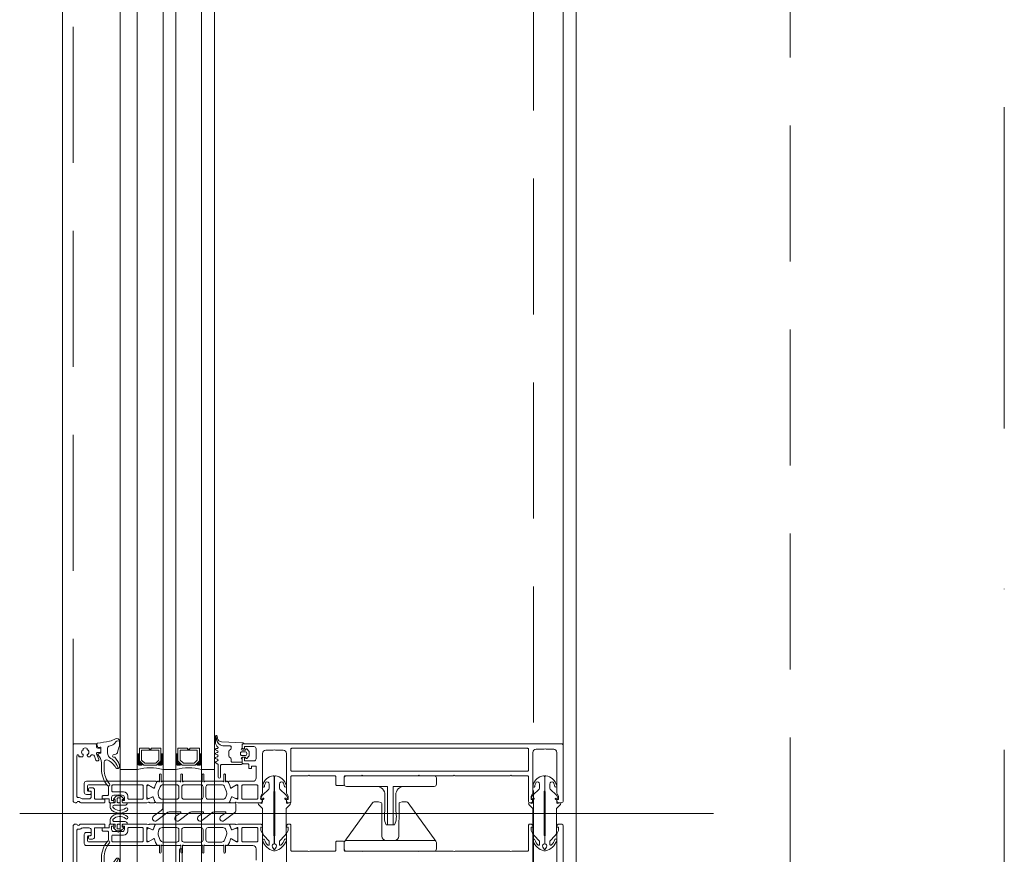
# Model space of a CAD drawing. Header units: millimetres. Extents: x 213386 to 459888, y 74252 to 208052.
# Tile 97 of 256: x 373017 to 373477, y 159938 to 160328. Entities that reach past the tile are written whole.
import ezdxf

# ---------------------------------------------------------------- set-up
doc = ezdxf.new("R2010")
doc.units = ezdxf.units.MM
doc.linetypes.add('CK_Čerchovaná 50', pattern=[6, 3, -1.5, 0, -1.5])
doc.linetypes.add('ČÁRKOVANÁ', pattern=[19.05, 12.7, -6.35])
doc.layers.add('FASÁDA DETAILNÍ', color=255, linetype='Continuous', lineweight=0)
doc.layers.add('TENKA', color=255, linetype='Continuous', lineweight=0)

# ---------------------------------------------------------------- blocks, each defined once
blk = doc.blocks.new('244748_a')
blk.add_lwpolyline([(8.32, -1.69, 0.082248), (6.34, -0.9, -1.09695), (6.94, -0.1, -0.315353), (11.26, -5.15, -0.480529), (10.87, -5.64), (4.27, -5.64), (4.08, -5.45), (-16.53, -5.45), (-16.72, -5.64), (-20.43, -5.64, 0.574019), (-21.93, -4.78), (-22.99, -5.4, 0.524827), (-22.99, -5.9), (-21.93, -6.52, 0.574021), (-20.43, -5.66), (-16.72, -5.66), (-16.53, -5.85), (4.08, -5.85), (4.27, -5.66), (10.87, -5.66, -0.480529), (11.26, -6.15, -0.326229), (6.88, -11.09, -1.09695), (6.28, -10.3, 0.081457), (8.32, -9.61, 0.599203), (7.48, -8.05), (5.52, -8.05, 0.198965), (5.17, -8.2), (2.22, -11.15), (0.93, -12.01, -0.738038), (0.51, -11.62), (0.87, -11, 1), (0.35, -10.7), (0, -11.3), (-0.98, -11.3, 0.619205), (-1.45, -12.06), (-1.28, -12.43, -0.808139), (-2.04, -13.04), (-3.63, -11.44, 0.198906), (-4.34, -11.15), (-14.99, -11.15, -0.198936), (-16.76, -10.42), (-18.98, -8.2, 0.198942), (-19.33, -8.05), (-20.67, -8.05, 0.500217), (-21.09, -8.73, 0.122037), (-18.5, -10.27, -1.093735), (-19.1, -11.07, -0.240768), (-23.7, -6.07, -0.106226), (-23.7, -5.23, -0.256232), (-19, -0.13, -1.093735), (-18.4, -0.92, 0.116856), (-21.09, -2.57, 0.500217), (-20.67, -3.25), (-19.33, -3.25, 0.198942), (-18.98, -3.1), (-16.75, -0.88, -0.198936), (-14.99, -0.15), (-4.34, -0.15, 0.198907), (-3.63, 0.14), (-2.04, 1.74, -0.808139), (-1.28, 1.13), (-1.45, 0.76, 0.619205), (-0.98, 0), (0, 0), (0.35, -0.6, 1), (0.87, -0.3), (0.51, 0.32, -0.738038), (0.93, 0.71), (2.22, -0.15), (5.17, -3.1, 0.198965), (5.52, -3.25), (7.48, -3.25, 0.599203)], format="xyb", close=True)
blk = doc.blocks.new('236134_0100_s_v')
for points in [[(22.8, -23), (22.8, -5), (42, -5, 0.414214), (43, -4), (43, -1, 0.414214), (42, 0), (1, 0, 0.414214), (0, -1), (0, -4, 0.414214), (1, -5), (20.2, -5), (20.2, -23)], [(15, -5, -0.414214), (19, -9), (19, -16.57, 0.165764), (19.53, -23), (23.47, -23, 0.165764), (24, -16.57), (24, -9, -0.414214), (28, -5)]]:
    blk.add_lwpolyline(points, format="xyb")
blk = doc.blocks.new('236134_0200_s_v')
for points in [[(19.58, 5, -0.41166), (17.58, 6.98), (17.45, 22.25, 0.344217), (17.07, 22.73), (16, 23), (14, 23, 0.240828), (13.19, 22.59), (0.19, 4.59)], [(23.42, 5, 0.41166), (25.42, 6.98), (25.55, 22.25, -0.344217), (25.93, 22.73), (27, 23), (29, 23, -0.240828), (29.81, 22.59), (42.81, 4.59)]]:
    blk.add_lwpolyline(points, format="xyb")
blk.add_lwpolyline([(42, 5), (1, 5, 0.414214), (0, 4), (0, 1, 0.414214), (1, 0), (42, 0, 0.414214), (43, 1), (43, 4, 0.414214)], format="xyb", close=True)
blk = doc.blocks.new('284336')
for points in [[(-0.7, -9.6), (-10, -9.6, 0.414511), (-10.51, -10.11), (-10.51, -15.51, -1), (-11.69, -15.51), (-11.69, -9.6), (-12.69, -8.95, -0.668884), (-12.6, -8.23), (-11.99, -8.01, 0.766384), (-11.99, -7.21), (-12.6, -6.99, -0.76831), (-12.6, -6.23), (-11.99, -6.01, 0.766384), (-11.99, -5.21), (-12.6, -4.99, -0.76831), (-12.6, -4.23), (-11.99, -4.01, 0.766384), (-11.99, -3.21), (-12.6, -2.99, -0.877523), (-12.5, -2.22), (-12.1, -2.22, 0.698129), (-11.83, -1.5, -0.220231), (-12.89, 0.78), (-12.89, 3.45, -0.157143), (-12.82, 3.68), (-12.69, 3.42, -0.067482), (-12.48, 2.53, 0.393136), (-8.66, -1.02), (-6.1, -1.02, -0.414214), (-5.61, -1.51), (-5.61, -2.22, -0.267949), (-5.85, -2.65), (-6.35, -2.93, 0.267949), (-6.61, -3.38), (-6.61, -5.84, 0.267949), (-6.35, -6.29), (-5.85, -6.57, -0.267949), (-5.61, -7), (-5.61, -8.11, 0.414215), (-5.1, -8.62), (-0.41, -8.62), (-0.41, -9.31, -0.414212), (-0.7, -9.6)], [(-0.41, 0), (-0.41, -2, 0.990243), (-0.4, -3.02), (0.9, -3.02, 0.414214), (1.21, -2.71), (1.21, -2.61, -0.668123), (1.71, -2.4), (2.75, -3.45, -0.199004), (2.89, -3.79), (2.89, -5.43, -0.199038), (2.75, -5.77), (1.71, -6.82, -0.668191), (1.21, -6.61), (1.21, -6.51, 0.414214), (0.9, -6.2), (-0.4, -6.2, 0.990269), (-0.41, -7.22), (-0.41, -8.6), (-5.1, -8.6, -0.414215), (-5.59, -8.11), (-5.59, -7, 0.267949), (-5.84, -6.56), (-6.34, -6.27, -0.267949), (-6.59, -5.84), (-6.59, -3.38, -0.267949), (-6.34, -2.95), (-5.84, -2.66, 0.267949), (-5.59, -2.22), (-5.59, -1.51, 0.414214), (-6.1, -1), (-8.66, -1, -0.393156), (-12.46, 2.53, 0.067572), (-12.67, 3.43), (-12.8, 3.7, -0.637545), (-12.12, 3.53), (-11.92, 2.53, 0.344315), (-10.06, 0.91), (0, 0.38, -0.406913), (0.39, 0), (-0.41, 0)], [(1.7, -4.31, 0.414235), (1.2, -3.81), (-0.7, -3.81, 0.414214), (-1.2, -4.31), (-1.2, -4.91, 0.414214), (-0.7, -5.41), (1.2, -5.41, 0.414235), (1.7, -4.91), (1.7, -4.31)]]:
    blk.add_lwpolyline(points, format="xyb", close=True)
blk = doc.blocks.new('433270')
blk.add_lwpolyline([(1, 0, 0.414364), (0, -1), (0, -1.4, 0.255924), (0.23, -1.83, -0.547723), (0.23, -3.17, 0.255924), (0, -3.6), (0, -14.6, 0.414214), (0.3, -14.9), (1.2, -14.9, 0.414214), (1.7, -14.4), (1.7, -10.3, -0.414214), (2, -10), (6, -10, 0.414248), (7, -9), (7, -7.7, 0.414179), (6.5, -7.2), (5.7, -7.2, 0.414232), (5.4, -7.5), (5.4, -8.2, -0.414198), (5.1, -8.5), (2.8, -8.5, -0.414204), (1.8, -7.5), (1.8, -4.49, -0.147432), (1.97, -3.94, 0.147461), (2.4, -2.5), (2.4, -2.3, -0.414214), (2.9, -1.8), (21.87, -1.8, -0.668178), (22.22, -2.65), (22.16, -2.72, 1), (21.59, -3.29), (21.52, -3.35, 0.198912), (21.38, -3.71), (21.38, -4.05, 0.414214), (22.08, -4.75), (22.38, -4.75, 0.576988), (22.64, -4.3, -0.311246), (24.56, -4.3, 0.576988), (24.82, -4.75), (25.3, -4.75, -0.260065), (25.3, -6.65), (24.82, -6.65, 0.576988), (24.56, -7.1, -0.311246), (22.64, -7.1, 0.576988), (22.38, -6.65), (22.08, -6.65, 0.414214), (21.38, -7.35), (21.38, -7.61, 0.267949), (21.63, -8.04), (21.89, -8.2, -0.637047), (21.73, -10), (19.83, -10.7, 0.315299), (19.5, -11.17), (19.5, -11.49, 0.520567), (20.17, -11.96), (22.83, -10.99, -0.520567), (23.5, -11.46), (23.5, -12.5, 0.414062), (24, -13), (25, -13, 0.414186), (25.5, -12.5), (25.5, -11.5, -0.414182), (26, -11), (27, -11, 0.414214), (27.5, -10.5), (27.5, -0.5, 0.414214), (27, 0), (1, 0)], format="xyb", close=True)
blk = doc.blocks.new('284325')
for points in [[(0.84, -5.23, -0.560316), (0.94, -4.73), (1.94, -4.36, 0.3153), (2.14, -4.08), (2.14, -1.89, 0.451558), (1.8, -1.59), (0.9, -1.7, -0.399586), (0.57, -1.46), (0.3, -0.07, -0.415977), (0.53, 0.29, 0.024107), (6.15, 1.24, 0.076636), (8.99, 2.34, -0.577615), (10.79, 1.3), (10.02, 1.37, 0.283171), (9.08, 0.9, -0.168429), (7.07, -0.74), (5.9, -1.16, 0.315302), (5.24, -2.1), (5.24, -4.21, 0.269719), (6.76, -6.82, -0.194797), (10.18, -11.53, -0.342663), (9.17, -11.17, 0.119207), (5.43, -7.59, 0.578571), (3.63, -8.62), (3.63, -11.77, 0.176415), (6.16, -18.72, -1), (5.24, -19.49, -0.176415), (2.43, -11.77), (2.43, -8.89, 0.208286), (0.84, -5.23)], [(8.95, -6.65), (10.32, -8.78, -0.134555), (10.79, -10.63, -0.339795), (10.19, -11.53, 0.194788), (6.76, -6.81, -0.269736), (5.25, -4.21), (5.25, -2.1, -0.315302), (5.9, -1.17), (7.07, -0.74, 0.168429), (9.09, 0.89, -0.283167), (10.01, 1.36), (10.79, 1.29), (10.79, -0.74, -0.070852), (10.71, -1.3), (9.95, -3.93, -0.241839), (9.08, -4.83), (7.93, -5.22, 0.836024), (8.08, -6.19), (8.11, -6.19, -0.255349), (8.95, -6.65)]]:
    blk.add_lwpolyline(points, format="xyb", close=True)
blk = doc.blocks.new('288126')
for points in [[(-16.5, 0), (16.5, 0)], [(-21.36, -6.34), (-17.8, -3.69)], [(-14.71, -4.5), (-19.87, -8.34)], [(-17, -2.08), (-17, -0.5)], [(-8.83, -4.3), (-14.11, -4.3)], [(-4.31, -4.5), (-9.47, -8.34)], [(1.81, -4.3), (-3.71, -4.3)], [(6.33, -4.5), (1.14, -8.37)], [(12.21, -4.3), (6.93, -4.3)], [(17, -0.5), (17, -3.8)], [(-10.96, -6.34), (-8.71, -4.66)], [(-0.35, -6.36), (1.93, -4.66)], [(10.05, -6.36), (12.33, -4.66)], [(16.6, -4.6), (11.54, -8.37)]]:
    blk.add_lwpolyline(points)
for centre, radius, start, end in [((16.5, -0.5), 0.5, 0, 90), ((-16.5, -0.5), 0.5, 90, 180), ((16, -3.8), 1, 306.7059, 0), ((-20.61, -7.34), 1.25, 126.7059, 306.7059), ((-10.21, -7.34), 1.25, 126.7059, 306.7059), ((0.4, -7.37), 1.25, 126.7059, 306.7059), ((10.8, -7.37), 1.25, 126.7059, 306.7059)]:
    blk.add_arc(centre, radius, start, end)
at = {"extrusion": (0, 0, -1)}
for centre, radius, start, end in [((19, -2.08), 2, 180, 233.2941), ((14.11, -5.3), 1, 53.2941, 90), ((8.83, -4.5), 0.2, 90, 233.2941), ((3.71, -5.3), 1, 53.2941, 90), ((-1.81, -4.5), 0.2, 90, 233.2941), ((-6.93, -5.3), 1, 53.2941, 90), ((-12.21, -4.5), 0.2, 90, 233.2941)]:
    blk.add_arc(centre, radius, start, end, dxfattribs=at)
blk = doc.blocks.new('246426')
for points in [[(-1.84, 0.64), (-2.86, -0.38, 0.198926), (-3.15, -1.09), (-3.15, -2.31, 0.198926), (-2.86, -3.02), (-1.84, -4.04, 0.637051), (-1.5, -3.92), (-1.45, -3.4), (-0.3, -3.4, -0.41484), (0, -3.7), (0, -5.19, 0.414232), (0.5, -5.69), (2.14, -5.69, 0.071862), (2.2, -5.68, 0.157876), (3.73, -4.64, 0.360336), (3.48, 2.39, 0.964062), (2.54, 1.48, -0.403385), (2.25, -4.34, -0.190964), (2.11, -4.39), (1.7, -4.39, -0.414214), (1.2, -3.89), (1.2, 1.31, 0.414201), (0.2, 2.31), (0, 2.31), (0, 0.3, -0.414214), (-0.3, 0), (-1.45, 0), (-1.5, 0.52, 0.637051), (-1.84, 0.64)], [(-2.25, -1.4, -0.414214), (-1.85, -1), (-0.4, -1, -0.414214), (0, -1.4), (0, -2, -0.414214), (-0.4, -2.4), (-1.85, -2.4, -0.414214), (-2.25, -2), (-2.25, -1.4)]]:
    blk.add_lwpolyline(points, format="xyb", close=True)

msp = doc.modelspace()

# ---------------------------------------------------------------- linework, layer by layer
at = {"layer": 'FASÁDA DETAILNÍ'}
for p, q in [((373036.638, 145492.154), (373036.638, 169172.154)), ((373063.638, 145492.154), (373063.638, 169172.154)), ((373063.638, 155177.655), (373063.638, 169172.154)), ((373071.638, 169172.154), (373071.638, 145492.154)), ((373071.638, 169172.154), (373071.638, 155177.655)), ((373083.638, 145492.154), (373083.638, 169172.154)), ((373083.638, 155177.655), (373083.638, 169172.154)), ((373089.638, 169172.154), (373089.638, 145492.154)), ((373089.638, 169172.154), (373089.638, 155177.655)), ((373101.638, 145492.154), (373101.638, 169172.154)), ((373101.638, 155177.655), (373101.638, 169172.154)), ((373107.638, 169172.154), (373107.638, 145492.154)), ((373107.638, 169172.154), (373107.638, 155177.655)), ((373276.638, 145732.154), (373276.638, 168932.154)), ((373270.638, 161875.654), (373270.638, 159988.654)), ((373063.638, 159977.655), (373063.638, 160940.266)), ((373071.638, 160940.266), (373071.638, 159977.655)), ((373083.638, 159977.655), (373083.638, 160940.266)), ((373089.638, 160940.266), (373089.638, 159977.655)), ((373101.638, 159977.655), (373101.638, 160940.266)), ((373107.638, 160940.266), (373107.638, 159977.655)), ((373071.638, 159977.655), (373063.638, 159977.655)), ((373089.638, 159977.655), (373083.638, 159977.655)), ((373107.638, 159977.655), (373101.638, 159977.655)), ((373016.692, 159957.154), (373340.762, 159957.154))]:
    msp.add_line(p, q, dxfattribs=at)
at = {"layer": 'FASÁDA DETAILNÍ', "linetype": 'ČÁRKOVANÁ', "ltscale": 5}
for p, q in [((373041.638, 145497.154), (373041.638, 169167.154)), ((373256.638, 145712.154), (373256.638, 168952.154)), ((373376.638, 145832.154), (373376.638, 168832.154))]:
    msp.add_line(p, q, dxfattribs=at)
at = {"layer": 'FASÁDA DETAILNÍ'}
for points in [[(373082.638, 159987.655), (373082.638, 159981.655), (373080.638, 159979.655), (373074.638, 159979.655), (373072.638, 159981.655), (373072.638, 159987.655), (373077.138, 159987.655), (373077.138, 159987.155), (373078.138, 159987.155), (373078.138, 159987.655)], [(373100.638, 159987.655), (373100.638, 159981.655), (373098.638, 159979.655), (373092.638, 159979.655), (373090.638, 159981.655), (373090.638, 159987.655), (373095.138, 159987.655), (373095.138, 159987.155), (373096.138, 159987.155), (373096.138, 159987.655)], [(373073.638, 159986.655), (373081.638, 159986.655), (373081.638, 159982.069), (373080.224, 159980.655), (373075.191, 159980.655), (373073.638, 159982.069)], [(373091.638, 159986.655), (373099.638, 159986.655), (373099.638, 159982.069), (373098.224, 159980.655), (373093.191, 159980.655), (373091.638, 159982.069)]]:
    msp.add_lwpolyline(points, close=True, dxfattribs=at)
for points in [[(373269.638, 159989.654), (373121.138, 159989.654, 0.4142136), (373120.638, 159989.154), (373120.638, 159987.854, 0.4142197), (373121.138, 159987.354), (373121.638, 159987.354), (373121.638, 159988.354), (373126.138, 159988.354, -0.4142136), (373127.138, 159987.354), (373127.138, 159982.654, -0.4142136), (373126.138, 159981.654), (373121.638, 159981.654), (373121.638, 159983.354), (373121.138, 159983.354, 0.4142012), (373120.638, 159982.854), (373120.638, 159980.854, 0.4142136), (373121.138, 159980.354), (373123.282, 159980.354, -0.4142136), (373123.782, 159979.854), (373123.782, 159978.055), (373125.033, 159978.055), (373125.033, 159979.255), (373126.838, 159979.255, -0.4142136), (373127.138, 159978.955), (373127.138, 159973.656, -0.4141667), (373125.638, 159972.156), (373118.641, 159972.154), (373114.54, 159972.155, 0.5773503), (373114.194, 159971.555), (373114.692, 159970.692), (373115.12, 159969.199, 0.4887011), (373115.559, 159969.023), (373118.025, 159970.454), (373118.446, 159970.454, -0.4325656), (373118.641, 159970.254), (373118.641, 159963.95, -0.5483974), (373118.359, 159963.764), (373115.975, 159964.833, 0.4253361), (373115.708, 159964.725), (373114.892, 159962.702, 0.5315629), (373115.262, 159962.152), (373117.327, 159962.152, 0.2313061), (373117.563, 159962.268, -0.3061853), (373117.883, 159962.372), (373118.641, 159962.154), (373129.144, 159962.154, 0.4142136), (373130.144, 159963.154), (373130.144, 159963.654), (373129.344, 159963.654), (373129.344, 159965.154), (373130.004, 159966.298, 0.1316504), (373130.138, 159966.798), (373130.138, 159985.163, -0.4142136), (373131.638, 159986.663), (373135.139, 159986.663, -0.3999851), (373136.139, 159986.663), (373139.838, 159986.663, -0.4142136), (373141.338, 159985.163), (373141.338, 159966.798, 0.1316504), (373141.472, 159966.298), (373142.133, 159965.154), (373142.133, 159963.654), (373141.333, 159963.654), (373141.333, 159963.154, 0.4142136), (373142.333, 159962.154), (373142.838, 159962.154, 0.4142136), (373143.338, 159962.654), (373143.338, 159974.254, -0.4142136), (373143.838, 159974.754), (373151.238, 159974.754, -0.3999851), (373152.238, 159974.754), (373163.838, 159974.754, -0.4142136), (373164.338, 159974.254), (373164.338, 159970.654, 0.4142136), (373164.838, 159970.154), (373167.838, 159970.154, 0.4142136), (373168.338, 159970.654), (373168.338, 159974.254, -0.4142136), (373168.838, 159974.754), (373176.138, 159974.754, -0.38324), (373177.138, 159974.754), (373202.638, 159974.754, -0.38324), (373203.638, 159974.754), (373219.138, 159974.754, -0.38324), (373220.138, 159974.754), (373245.638, 159974.754, -0.38324), (373246.638, 159974.754), (373253.938, 159974.754, -0.4142136), (373254.438, 159974.254), (373254.438, 159962.654, 0.4142136), (373254.938, 159962.154), (373255.438, 159962.154, 0.4142136), (373256.438, 159963.154), (373256.438, 159963.654), (373255.638, 159963.654), (373255.638, 159965.154), (373256.304, 159966.308, 0.1169365), (373256.438, 159966.808), (373256.438, 159985.663, -0.4142315), (373257.938, 159987.163), (373261.648, 159987.163, -0.3999851), (373262.648, 159987.163), (373266.138, 159987.163, -0.4142315), (373267.638, 159985.663), (373267.638, 159966.808, 0.1169365), (373267.772, 159966.308), (373268.438, 159965.154), (373268.438, 159963.654), (373267.638, 159963.654), (373267.638, 159963.154, 0.4142136), (373268.638, 159962.154), (373269.638, 159962.154, 0.4142136), (373270.638, 159963.154), (373270.638, 159988.654, 0.4142135), (373269.638, 159989.654)], [(373143.838, 159987.554), (373253.938, 159987.554, -0.4142136), (373254.438, 159987.054), (373254.438, 159977.354, -0.4142136), (373253.938, 159976.854), (373143.838, 159976.854, -0.4142136), (373143.338, 159977.354), (373143.338, 159987.054, -0.4142136), (373143.838, 159987.554)], [(373114.299, 159962.154), (373102.388, 159962.154), (373080.477, 159962.154, -0.3058367), (373080.014, 159962.467), (373079.091, 159964.755, 0.4253361), (373078.824, 159964.862), (373077.205, 159964.146, -0.5437525), (373076.148, 159964.83), (373076.148, 159969.734, -0.5781822), (373077.05, 159970.253), (373079.241, 159968.992, 0.4885049), (373079.68, 159969.169), (373080.115, 159970.683), (373080.877, 159972.004, -0.2824777), (373081.153, 159972.154), (373081.598, 159972.154, 1.4470094), (373081.948, 159972.286), (373081.948, 159975.254, -1), (373082.748, 159975.254), (373082.748, 159972.286, 1.4470094), (373083.099, 159972.153), (373091.638, 159972.154, 1.4470094), (373091.988, 159972.286), (373091.988, 159975.254, -1), (373092.788, 159975.254), (373092.788, 159972.286, 1.4470094), (373093.139, 159972.153), (373101.638, 159972.154, 1.4470094), (373101.988, 159972.286), (373101.988, 159975.254, -1), (373102.788, 159975.254), (373102.788, 159972.286, 1.4470094), (373103.139, 159972.153), (373111.678, 159972.154, 1.4470094), (373112.028, 159972.286), (373112.028, 159975.254, -1), (373112.828, 159975.254), (373112.828, 159972.286, 1.4470094), (373113.179, 159972.153), (373113.624, 159972.154, -0.2824777), (373113.9, 159972.004), (373114.662, 159970.683), (373115.096, 159969.169, 0.4885049), (373115.535, 159968.992), (373117.727, 159970.253, -0.5781822), (373118.628, 159969.734), (373118.628, 159964.83, -0.5437525), (373117.572, 159964.146), (373115.953, 159964.862, 0.4253361), (373115.686, 159964.755), (373114.763, 159962.467, -0.3058367), (373114.299, 159962.154)], [(373076.138, 159962.154), (373065.139, 159962.154, -0.4144257), (373064.638, 159962.654), (373064.638, 159963.148), (373065.638, 159963.148), (373065.638, 159964.648, 0.4142136), (373064.638, 159965.648), (373063.138, 159965.648, 0.3999851), (373062.138, 159965.648), (373060.638, 159965.648, 0.4142136), (373059.638, 159964.648), (373059.638, 159963.154), (373060.638, 159963.154), (373060.638, 159962.654, -0.4144559), (373060.138, 159962.154), (373058.838, 159962.156, -0.4139712), (373058.538, 159962.456), (373058.538, 159963.654, 0.4142136), (373058.238, 159963.954), (373055.238, 159963.954), (373055.238, 159964.954, -0.4142136), (373055.738, 159965.454), (373057.638, 159965.454, 0.4142136), (373058.138, 159965.954), (373058.138, 159969.454, 0.4142056), (373057.138, 159970.454), (373048.838, 159970.455, 0.4142063), (373048.338, 159969.955), (373048.338, 159968.054, 0.414219), (373048.838, 159967.554), (373049.638, 159967.554, -0.4142136), (373050.138, 159967.054), (373050.138, 159966.554, -0.4142136), (373049.638, 159966.054), (373047.838, 159966.054, -0.4142136), (373046.838, 159967.054), (373046.838, 159971.154, -0.4142136), (373047.838, 159972.154), (373076.138, 159972.154), (373080.238, 159972.155, -0.5773503), (373080.585, 159971.555), (373080.086, 159970.692), (373079.659, 159969.199, -0.4887011), (373079.219, 159969.023), (373076.754, 159970.454), (373076.333, 159970.454, 0.4325656), (373076.138, 159970.254), (373076.138, 159963.95, 0.5483974), (373076.42, 159963.764), (373078.804, 159964.833, -0.4253361), (373079.071, 159964.725), (373079.887, 159962.702, -0.5315625), (373079.516, 159962.152), (373077.452, 159962.152, -0.2313061), (373077.216, 159962.268, 0.3061853), (373076.896, 159962.372), (373076.138, 159962.154)], [(373073.938, 159970.454), (373060.238, 159970.454, 0.4142136), (373059.738, 159969.954), (373059.738, 159967.748, 0.4142136), (373060.238, 159967.248), (373065.208, 159967.248, -0.4111388), (373067.238, 159965.248), (373067.238, 159964.254, 0.4142136), (373067.738, 159963.754), (373073.938, 159963.754, 0.4142136), (373074.438, 159964.254), (373074.438, 159969.954, 0.4142136), (373073.938, 159970.454)], [(373083.188, 159963.753), (373090.088, 159963.753, 0.4142178), (373091.088, 159964.753), (373091.088, 159969.554, 0.4142178), (373090.088, 159970.554), (373083.726, 159970.554, 0.305619), (373082.336, 159969.616), (373081.557, 159967.692, 0.1764286), (373081.485, 159965.64), (373081.761, 159964.79, 0.3249157), (373083.188, 159963.753)], [(373093.388, 159963.753), (373101.388, 159963.753, 0.4142136), (373102.388, 159964.753), (373102.388, 159969.554, 0.4142136), (373101.388, 159970.554), (373093.388, 159970.554, 0.4142136), (373092.388, 159969.554), (373092.388, 159964.753, 0.4142136), (373093.388, 159963.753)], [(373104.688, 159963.753), (373111.589, 159963.753, 0.3249157), (373113.015, 159964.79), (373113.291, 159965.64, 0.1764286), (373113.219, 159967.692), (373112.441, 159969.616, 0.305619), (373111.05, 159970.554), (373104.688, 159970.554, 0.4142178), (373103.688, 159969.554), (373103.688, 159964.753, 0.4142178), (373104.688, 159963.753)], [(373127.938, 159964.255, -0.4142136), (373127.438, 159963.755), (373120.938, 159963.755, -0.4142136), (373120.438, 159964.255), (373120.438, 159969.955, -0.4142136), (373120.938, 159970.455), (373127.438, 159970.455, -0.4142136), (373127.938, 159969.955), (373127.938, 159964.255)], [(373076.138, 159952.154), (373065.139, 159952.154, 0.4144257), (373064.638, 159951.654), (373064.638, 159951.161), (373065.638, 159951.161), (373065.638, 159949.661, -0.4142136), (373064.638, 159948.661), (373063.138, 159948.661, -0.3999851), (373062.138, 159948.661), (373060.638, 159948.661, -0.4142136), (373059.638, 159949.661), (373059.638, 159951.154), (373060.638, 159951.154), (373060.638, 159951.654, 0.4144559), (373060.138, 159952.154), (373058.838, 159952.153, 0.4139712), (373058.538, 159951.853), (373058.538, 159950.655, -0.4142136), (373058.238, 159950.355), (373055.238, 159950.355), (373055.238, 159949.355, 0.4142136), (373055.738, 159948.855), (373057.638, 159948.855, -0.4142136), (373058.138, 159948.355), (373058.138, 159944.855, -0.4142056), (373057.138, 159943.855), (373048.838, 159943.854, -0.4142063), (373048.338, 159944.354), (373048.338, 159946.254, -0.414219), (373048.838, 159946.754), (373049.638, 159946.754, 0.4142136), (373050.138, 159947.254), (373050.138, 159947.754, 0.4142136), (373049.638, 159948.254), (373047.838, 159948.254, 0.4142136), (373046.838, 159947.254), (373046.838, 159943.154, 0.4142136), (373047.838, 159942.154), (373076.138, 159942.154), (373080.238, 159942.154, 0.5773503), (373080.585, 159942.754), (373080.086, 159943.617), (373079.659, 159945.11, 0.4887011), (373079.219, 159945.286), (373076.754, 159943.854), (373076.333, 159943.854, -0.4325656), (373076.138, 159944.054), (373076.138, 159950.359, -0.5483974), (373076.42, 159950.545), (373078.804, 159949.476, 0.4253361), (373079.071, 159949.584), (373079.887, 159951.607, 0.5315625), (373079.516, 159952.157), (373077.452, 159952.157, 0.2313061), (373077.216, 159952.041, -0.3061853), (373076.896, 159951.937), (373076.138, 159952.154)], [(373114.299, 159952.154), (373102.388, 159952.155), (373080.477, 159952.154, 0.3058367), (373080.014, 159951.842), (373079.091, 159949.554, -0.4253361), (373078.824, 159949.447), (373077.205, 159950.163, 0.5437525), (373076.148, 159949.479), (373076.148, 159944.574, 0.5781822), (373077.05, 159944.056), (373079.241, 159945.317, -0.4885049), (373079.68, 159945.14), (373080.115, 159943.626), (373080.877, 159942.305, 0.2824777), (373081.153, 159942.155), (373081.598, 159942.155, -1.4470094), (373081.948, 159942.023), (373081.948, 159939.055, 1), (373082.748, 159939.055), (373082.748, 159942.023, -1.4470094), (373083.099, 159942.156), (373091.638, 159942.155, -1.4470094), (373091.988, 159942.023), (373091.988, 159939.055, 1), (373092.788, 159939.055), (373092.788, 159942.023, -1.4470094), (373093.139, 159942.156), (373101.638, 159942.155, -1.4470094), (373101.988, 159942.023), (373101.988, 159939.055, 1), (373102.788, 159939.055), (373102.788, 159942.023, -1.4470094), (373103.139, 159942.156), (373111.678, 159942.155, -1.4470094), (373112.028, 159942.023), (373112.028, 159939.055, 1), (373112.828, 159939.055), (373112.828, 159942.023, -1.4470094), (373113.179, 159942.156), (373113.624, 159942.155, 0.2824777), (373113.9, 159942.305), (373114.662, 159943.626), (373115.096, 159945.14, -0.4885049), (373115.535, 159945.317), (373117.727, 159944.056, 0.5781822), (373118.628, 159944.574), (373118.628, 159949.479, 0.5437525), (373117.572, 159950.163), (373115.953, 159949.447, -0.4253361), (373115.686, 159949.554), (373114.763, 159951.842, 0.3058367), (373114.299, 159952.154)], [(373073.938, 159943.854), (373060.238, 159943.854, -0.4142136), (373059.738, 159944.354), (373059.738, 159946.561, -0.4142136), (373060.238, 159947.061), (373065.208, 159947.061, 0.4111388), (373067.238, 159949.061), (373067.238, 159950.054, -0.4142136), (373067.738, 159950.554), (373073.938, 159950.554, -0.4142136), (373074.438, 159950.054), (373074.438, 159944.354, -0.4142136), (373073.938, 159943.854)], [(373083.188, 159950.555), (373090.088, 159950.556, -0.4142178), (373091.088, 159949.556), (373091.088, 159944.755, -0.4142178), (373090.088, 159943.755), (373083.726, 159943.755, -0.305619), (373082.336, 159944.693), (373081.557, 159946.617, -0.1764286), (373081.485, 159948.669), (373081.761, 159949.519, -0.3249157), (373083.188, 159950.555)], [(373093.388, 159950.555), (373101.388, 159950.555, -0.4142136), (373102.388, 159949.555), (373102.388, 159944.755, -0.4142136), (373101.388, 159943.755), (373093.388, 159943.755, -0.4142136), (373092.388, 159944.755), (373092.388, 159949.555, -0.4142136), (373093.388, 159950.555)], [(373104.688, 159950.556), (373111.589, 159950.555, -0.3249157), (373113.015, 159949.519), (373113.291, 159948.669, -0.1764286), (373113.219, 159946.617), (373112.441, 159944.693, -0.305619), (373111.05, 159943.755), (373104.688, 159943.755, -0.4142178), (373103.688, 159944.755), (373103.688, 159949.556, -0.4142178), (373104.688, 159950.556)], [(373127.938, 159950.054, 0.4142136), (373127.438, 159950.554), (373120.938, 159950.554, 0.4142136), (373120.438, 159950.054), (373120.438, 159944.354, 0.4142136), (373120.938, 159943.854), (373127.438, 159943.854, 0.4142136), (373127.938, 159944.354), (373127.938, 159950.054)]]:
    msp.add_lwpolyline(points, format="xyb", close=True, dxfattribs=at)
for points in [[(373127.138, 159935.354), (373127.138, 159940.653, 0.4141667), (373125.638, 159942.153), (373118.641, 159942.154), (373114.54, 159942.154, -0.5773503), (373114.194, 159942.754), (373114.692, 159943.617), (373115.12, 159945.11, -0.4887011), (373115.559, 159945.286), (373118.025, 159943.854), (373118.446, 159943.854, 0.4325656), (373118.641, 159944.054), (373118.641, 159950.359, 0.5483974), (373118.359, 159950.545), (373115.975, 159949.476, -0.4253361), (373115.708, 159949.584), (373114.892, 159951.607, -0.5315629), (373115.262, 159952.157), (373117.327, 159952.157, -0.2313061), (373117.563, 159952.041, 0.3061853), (373117.883, 159951.937), (373118.641, 159952.154), (373129.144, 159952.154, -0.4142136), (373130.144, 159951.154), (373130.144, 159950.654), (373129.344, 159950.654), (373129.344, 159949.154), (373130.004, 159948.011, -0.1316504), (373130.138, 159947.511), (373130.138, 159929.146, 0.4142136)], [(373141.338, 159929.146), (373141.338, 159947.511, -0.1316504), (373141.472, 159948.011), (373142.133, 159949.154), (373142.133, 159950.654), (373141.333, 159950.654), (373141.333, 159951.154, -0.4142136), (373142.333, 159952.154), (373142.838, 159952.154, -0.4142136), (373143.338, 159951.654), (373143.338, 159940.054, 0.4142136), (373143.838, 159939.554), (373151.238, 159939.554, 0.3999851), (373152.238, 159939.554), (373163.838, 159939.554, 0.4142136), (373164.338, 159940.054), (373164.338, 159943.654, -0.4142136), (373164.838, 159944.154), (373167.838, 159944.154, -0.4142136), (373168.338, 159943.654), (373168.338, 159940.054, 0.4142136), (373168.838, 159939.554), (373176.138, 159939.554, 0.38324), (373177.138, 159939.554), (373202.638, 159939.554, 0.38324), (373203.638, 159939.554), (373219.138, 159939.554, 0.38324), (373220.138, 159939.554), (373245.638, 159939.554, 0.38324), (373246.638, 159939.554), (373253.938, 159939.554, 0.4142136), (373254.438, 159940.054), (373254.438, 159951.654, -0.4142136), (373254.938, 159952.154), (373255.438, 159952.154, -0.4142136), (373256.438, 159951.154), (373256.438, 159950.654), (373255.638, 159950.654), (373255.638, 159949.154), (373256.304, 159948.001, -0.1169365), (373256.438, 159947.501), (373256.438, 159928.646, 0.4142315)], [(373267.638, 159928.646), (373267.638, 159947.501, -0.1169365), (373267.772, 159948.001), (373268.438, 159949.154), (373268.438, 159950.654), (373267.638, 159950.654), (373267.638, 159951.154, -0.4142136), (373268.638, 159952.154), (373269.638, 159952.154, -0.4142136), (373270.638, 159951.154), (373270.638, 159925.654, -0.4142135)]]:
    msp.add_lwpolyline(points, format="xyb", dxfattribs=at)
for centre, radius, start, end in [((373072.138, 159985.517), 0.596, 213.03656, 326.96344), ((373072.138, 159985.225), 0.596, 213.03656, 326.96344), ((373072.138, 159984.932), 0.596, 213.03656, 326.96344), ((373072.138, 159984.64), 0.596, 213.03656, 326.96344), ((373072.138, 159984.347), 0.596, 213.03656, 326.96344), ((373072.138, 159984.055), 0.596, 213.03656, 326.96344), ((373072.138, 159983.762), 0.596, 213.03656, 326.96344), ((373072.138, 159983.47), 0.596, 213.03656, 326.96344), ((373083.138, 159985.517), 0.596, 213.03656, 326.96344), ((373083.138, 159985.225), 0.596, 213.03656, 326.96344), ((373083.138, 159984.932), 0.596, 213.03656, 326.96344), ((373083.138, 159984.64), 0.596, 213.03656, 326.96344), ((373083.138, 159984.347), 0.596, 213.03656, 326.96344), ((373083.138, 159984.055), 0.596, 213.03656, 326.96344), ((373083.138, 159983.762), 0.596, 213.03656, 326.96344), ((373083.138, 159983.47), 0.596, 213.03656, 326.96344), ((373090.138, 159985.517), 0.596, 213.03656, 326.96344), ((373090.138, 159985.225), 0.596, 213.03656, 326.96344), ((373090.138, 159984.932), 0.596, 213.03656, 326.96344), ((373090.138, 159984.64), 0.596, 213.03656, 326.96344), ((373090.138, 159984.347), 0.596, 213.03656, 326.96344), ((373090.138, 159984.055), 0.596, 213.03656, 326.96344), ((373090.138, 159983.762), 0.596, 213.03656, 326.96344), ((373090.138, 159983.47), 0.596, 213.03656, 326.96344), ((373101.138, 159985.517), 0.596, 213.03656, 326.96344), ((373101.138, 159985.225), 0.596, 213.03656, 326.96344), ((373101.138, 159984.932), 0.596, 213.03656, 326.96344), ((373101.138, 159984.64), 0.596, 213.03656, 326.96344), ((373101.138, 159984.347), 0.596, 213.03656, 326.96344), ((373101.138, 159984.055), 0.596, 213.03656, 326.96344), ((373101.138, 159983.762), 0.596, 213.03656, 326.96344), ((373101.138, 159983.47), 0.596, 213.03656, 326.96344), ((373072.138, 159983.177), 0.596, 213.03656, 326.96344), ((373072.138, 159982.885), 0.596, 213.03656, 326.96344), ((373072.138, 159982.592), 0.596, 213.03656, 326.96344), ((373072.138, 159982.3), 0.596, 213.03656, 326.96344), ((373072.138, 159982.007), 0.596, 213.03656, 326.96344), ((373072.276, 159981.995), 0.879, 223.50356, 316.00509), ((373072.424, 159982.085), 1.263, 231.50044, 308.03437), ((373072.563, 159982.246), 1.712, 237.31435, 302.70505), ((373072.708, 159982.49), 2.248, 241.59719, 298.47266), ((373072.876, 159982.839), 2.897, 244.70485, 294.69333), ((373072.99, 159983.205), 3.546, 247.59095, 292.70618), ((373077.638, 159955.763), 22.699, 74.67278, 105.32722), ((373082.287, 159983.205), 3.546, 247.29382, 292.40905), ((373082.401, 159982.839), 2.897, 245.30667, 295.29515), ((373082.569, 159982.49), 2.248, 241.52734, 298.40281), ((373082.714, 159982.246), 1.712, 237.29495, 302.68565), ((373082.852, 159982.085), 1.263, 231.96563, 308.49956), ((373083, 159981.995), 0.879, 223.99491, 316.49644), ((373083.138, 159983.177), 0.596, 213.03656, 326.96344), ((373083.138, 159982.885), 0.596, 213.03656, 326.96344), ((373083.138, 159982.592), 0.596, 213.03656, 326.96344), ((373083.138, 159982.3), 0.596, 213.03656, 326.96344), ((373083.138, 159982.007), 0.596, 213.03656, 326.96344), ((373090.138, 159983.177), 0.596, 213.03656, 326.96344), ((373090.138, 159982.885), 0.596, 213.03656, 326.96344), ((373090.138, 159982.592), 0.596, 213.03656, 326.96344), ((373090.138, 159982.3), 0.596, 213.03656, 326.96344), ((373090.138, 159982.007), 0.596, 213.03656, 326.96344), ((373090.276, 159981.995), 0.879, 223.50356, 316.00509), ((373090.424, 159982.085), 1.263, 231.50044, 308.03437), ((373090.563, 159982.246), 1.712, 237.31435, 302.70505), ((373090.708, 159982.49), 2.248, 241.59719, 298.47266), ((373090.876, 159982.839), 2.897, 244.70485, 294.69333), ((373090.99, 159983.205), 3.546, 247.59095, 292.70618), ((373095.638, 159955.763), 22.699, 74.67278, 105.32722), ((373100.287, 159983.205), 3.546, 247.29382, 292.40905), ((373100.401, 159982.839), 2.897, 245.30667, 295.29515), ((373100.569, 159982.49), 2.248, 241.52734, 298.40281), ((373100.714, 159982.246), 1.712, 237.29495, 302.68565), ((373100.852, 159982.085), 1.263, 231.96563, 308.49956), ((373101, 159981.995), 0.879, 223.99491, 316.49644), ((373101.138, 159983.177), 0.596, 213.03656, 326.96344), ((373101.138, 159982.885), 0.596, 213.03656, 326.96344), ((373101.138, 159982.592), 0.596, 213.03656, 326.96344), ((373101.138, 159982.3), 0.596, 213.03656, 326.96344), ((373101.138, 159982.007), 0.596, 213.03656, 326.96344)]:
    msp.add_arc(centre, radius, start, end, dxfattribs=at)
at = {"layer": 'TENKA', "linetype": 'CK_Čerchovaná 50', "ltscale": 50}
msp.add_line((373476.638, 145732.154), (373476.638, 168932.154), dxfattribs=at)

# ---------------------------------------------------------------- block references
at = {"layer": 'FASÁDA DETAILNÍ'}
for name, p in [('284325', (373052.498, 159989.654)), ('284336', (373121.048, 159989.654)), ('236134_0100_s_v', (373168.338, 159974.754)), ('288126', (373100.628, 159962.154)), ('236134_0200_s_v', (373168.338, 159939.554))]:
    msp.add_blockref(name, p, dxfattribs=at)
for name, p, rotation in [('433270', (373041.638, 159962.154), 90), ('246426', (373064.638, 159962.15), 270)]:
    msp.add_blockref(name, p, dxfattribs=dict(at, rotation=rotation))
at = {"layer": 'FASÁDA DETAILNÍ', "xscale": -1}
for name, p, rotation in [('244748_a', (373141.299, 159963.377), 270), ('244748_a', (373267.599, 159963.377), 270), ('246426', (373064.638, 159952.159), 270), ('433270', (373041.638, 159952.155), 90), ('284325', (373052.498, 159924.654), 180), ('284336', (373103.048, 159924.654), 180)]:
    msp.add_blockref(name, p, dxfattribs=dict(at, rotation=rotation))

doc.saveas('drawing.dxf')
